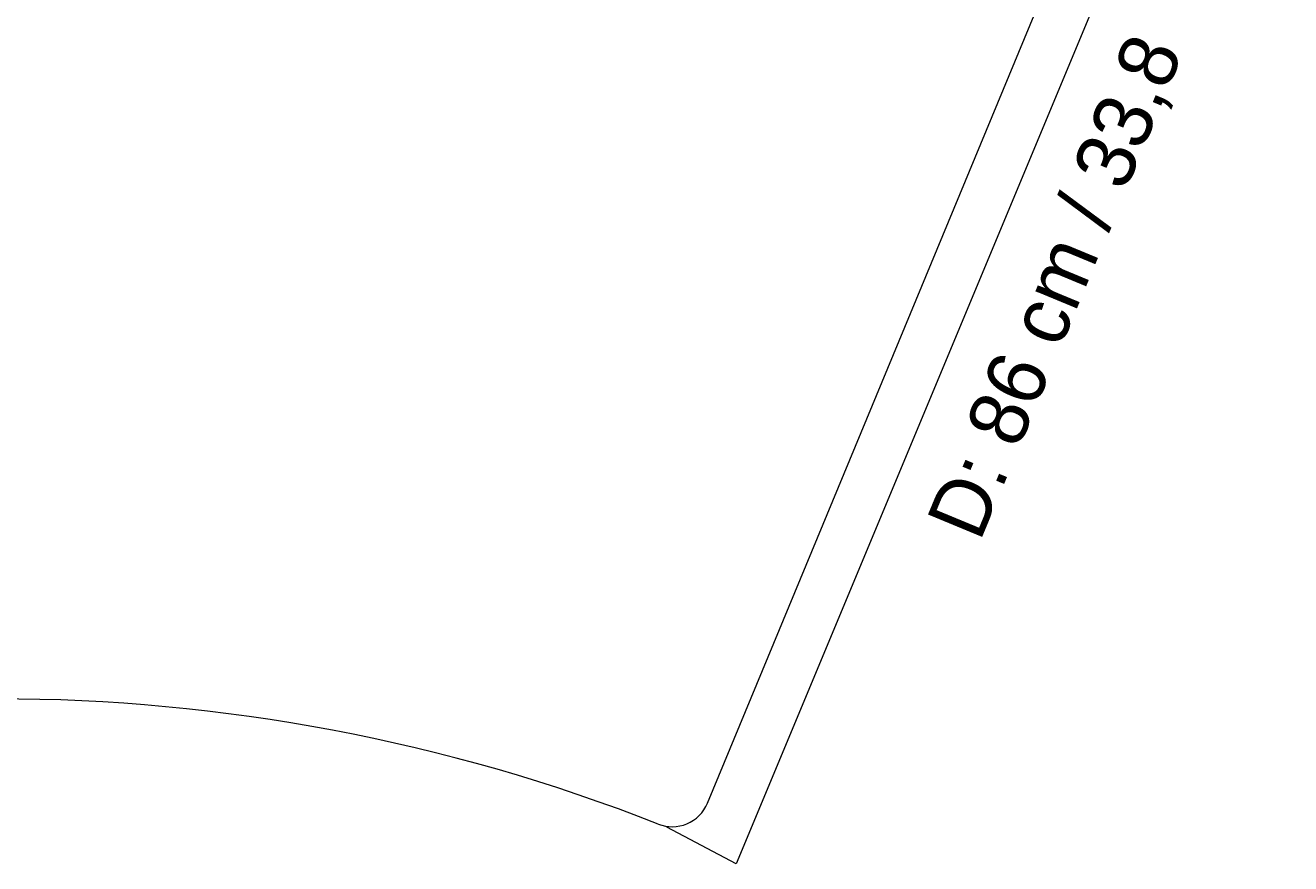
# Model space of a CAD drawing. Header units: millimetres. Extents: x 12 to 327, y -121 to -18.
# Tile 8 of 9: x 250 to 327, y -119 to -68. Entities that reach past the tile are written whole.
import ezdxf

# ---------------------------------------------------------------- set-up
doc = ezdxf.new("R2010")
doc.units = ezdxf.units.MM
doc.header["$MEASUREMENT"] = 0
doc.layers.add('Layer 1', color=7, linetype='Continuous', lineweight=0)

# ---------------------------------------------------------------- blocks, each defined once
blk = doc.blocks.new('Block_1')
at = {"layer": 'Layer 1', "color": 18, "lineweight": 18, "true_color": 0x000000}
blk.add_line((291.556, -115.182), (312.018, -65.78), dxfattribs=at)
for points in [[(288.589, -116.442), (262.965, -106.364), (234.475, -106.364), (208.851, -116.442)], [(290.311, -116.426), (290.874, -116.193), (291.322, -115.745), (291.556, -115.182)], [(288.589, -116.442), (289.143, -116.66), (289.761, -116.654), (290.311, -116.426)]]:
    blk.add_open_spline(points, degree=3, dxfattribs=at)
blk = doc.blocks.new('Block_0')
at = {"layer": 'Layer 1', "color": 253, "lineweight": 9, "true_color": 0x9c9b9b}
for p, q in [((326.756, -38.487), (293.286, -118.836)), ((293.286, -118.836), (289.102, -116.622))]:
    blk.add_line(p, q, dxfattribs=at)
at = {"layer": 'Layer 1'}
blk.add_blockref('Block_1', (0, 0), dxfattribs=at)
at = {"layer": 'Layer 1', "insert": (308.596, -99.714), "char_height": 0.2, "attachment_point": 7, "rotation": 67.47476}
blk.add_mtext('\\C250;\\c1776925;\\FThe Wave Regular|b0|i0|c1;\\H3.539997;\\W0.999999;D: 86 cm / 33,8 ”', dxfattribs=at)

msp = doc.modelspace()

# ---------------------------------------------------------------- block references
at = {"layer": 'Layer 1'}
msp.add_blockref('Block_0', (0, 0), dxfattribs=at)

doc.saveas('drawing.dxf')
